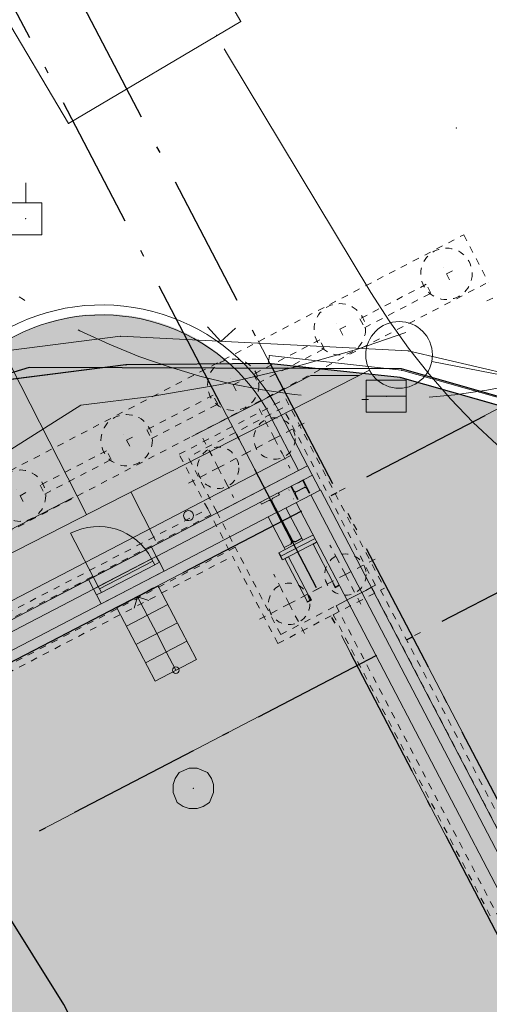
# Model space of a CAD drawing. Header units: metres. Extents: x -535942 to -530626, y -1087729 to -1086275.
# Tile 156 of 247: x -534240 to -534233, y -1086857 to -1086843. Entities that reach past the tile are written whole.
import ezdxf

# ---------------------------------------------------------------- set-up
doc = ezdxf.new("R2010")
doc.units = ezdxf.units.M
for name, pattern in [('A_CARA_07', [7, 5, -2]), ('A_CARA_15', [7.6, 5, -1.3, 0, -1.3]), ('A_CARA_16', [11.4, 6, -1.8, 0, -1.8, 0, -1.8]), ('B_CARA_02', [2, 1, -1]), ('B_CARA_03', [3, 2, -1]), ('Čerchovaná 20mm', [3000, 2000, -500, 0, -500]), ('Čerchovaná 3mm', [5, 3, -1, 0, -1])]:
    doc.linetypes.add(name, pattern=pattern)
for name, color, linetype in [('18', 7, 'Continuous'), ('2', 7, 'Continuous'), ('23', 7, 'Continuous'), ('6', 7, 'Continuous'), ('8', 7, 'Continuous'), ('_blok katastr', 7, 'Continuous'), ('_blok SS sítě', 7, 'Continuous'), ('_blok zaměření - nové', 7, 'Continuous'), ('_základy', 7, 'Continuous'), ('AG_srafy SS komunikace', 253, 'Continuous'), ('CA_ZÁKLADY PAŽENÍ', 10, 'A_CARA_07'), ('RP_kom_odvodnění', 160, 'Continuous')]:
    doc.layers.add(name, color=color, linetype=linetype)
for name, color, linetype, lineweight in [('AG budovy tence', 240, 'Continuous', 18), ('AG budovy tluste', 240, 'Continuous', 50), ('AG kanal destova', 24, 'G_POTR_626_PN', 35), ('AG_kanal destova', 24, 'G_POTR_626_PN', 35), ('AG_ochranne pasmo', 7, 'A_CARA_15', 15), ('CA_NEVHRA', 3, 'A_CARA_07', 9), ('CA_NEVHRA1', 3, 'Čerchovaná 3mm', 18), ('CA_NEVHRA1_červená', 10, 'A_CARA_16', 25), ('CA_OSY', 5, 'A_CARA_15', 18), ('CA_PAŽENÍ', 10, 'Continuous', 25), ('CA_POHHRA18', 8, 'Continuous', 18), ('CA_POHHRA25', 7, 'Continuous', 25), ('CA_REZY', 1, 'Continuous', 50), ('CA_ZAKLADY25', 7, 'Continuous', 18), ('HALA 1', 5, 'Continuous', 25), ('RP_kom_popis', 240, 'Continuous', 35), ('RP_kom_srafy_asfalt', 41, 'Continuous', 18), ('RP_komunikace', 240, 'Continuous', 35), ('Šipky nahoru', 250, 'Continuous', 9)]:
    doc.layers.add(name, color=color, linetype=linetype, lineweight=lineweight)
doc.layers.add('AG_Demolice', color=7, linetype='Continuous', lineweight=25, true_color=0xff8000)
doc.layers.add('AG_revizni oblacek', color=111, linetype='Continuous', plot=False)
doc.layers.add('BT_hranice_parcel', color=7, linetype='Continuous', true_color=0x007f00)
doc.linetypes.add('G_POTR_626_PN', pattern='A,0.5,-1,2,-6.5,[8,hpfmlin.shx,S=1,R=0,X=0,Y=0],-6.5,2,-1,0.5', length=20)

# ---------------------------------------------------------------- blocks, each defined once
blk = doc.blocks.new('_KATASTR')
at = {"layer": 'BT_hranice_parcel', "lineweight": -3}
for points in [[(-534198.96, -1086836), (-534210.92, -1086842.13), (-534222.39, -1086848.06), (-534226.92, -1086849.68), (-534229.45, -1086849.17), (-534234.16, -1086847.82), (-534239.74, -1086847.8), (-534244.99, -1086849.4), (-534260.32, -1086856.66), (-534281.87, -1086868.15), (-534295.05, -1086874.75), (-534338.12, -1086898.49), (-534383.25, -1086923.8)], [(-534257.53, -1086889.33), (-534257.83, -1086888.77), (-534250.15, -1086884.74), (-534250.45, -1086884.18), (-534246.73, -1086882.18), (-534247.15, -1086881.39), (-534236.52, -1086875.66), (-534237.06, -1086874.69), (-534238.81, -1086871.59), (-534233.36, -1086868.69), (-534239.22, -1086857.35), (-534241.57, -1086853.59), (-534252.7, -1086859.45), (-534252.44, -1086859.93), (-534267.73, -1086867.78)]]:
    blk.add_lwpolyline(points, dxfattribs=at)
blk = doc.blocks.new('ss plyn')
at = {"layer": 'AG_ochranne pasmo', "color": 251, "lineweight": 15}
blk.add_lwpolyline([(-534249.285, -1086787.44), (-534289.055, -1086791.72), (-534285.342, -1086826.227, 0.117293), (-534282.249, -1086834.951), (-534274.276, -1086847.275, 0.411208), (-534246.793, -1086853.314), (-534238.963, -1086848.362, 0.212797), (-534224.776, -1086840.364, 0.29676), (-534223.441, -1086818.586, 0.364694), (-534247.258, -1086807.321)], format="xyb", close=True, dxfattribs=at)
at = {"layer": 'AG_ochranne pasmo', "color": 251, "lineweight": 15, "ltscale": 0.7}
blk.add_arc((-534234.556, -1086838.279), 10, 212.5279, 32.5279, dxfattribs=at)
blk = doc.blocks.new('Z620')
at = {"color": 0, "lineweight": -2}
for p, q in [((-0.21, 0.24), (-0.06, 0.3)), ((-0.06, 0.3), (0.06, 0.3)), ((0.06, 0.3), (0.21, 0.24)), ((-0.3, 0.06), (-0.27, 0.15)), ((-0.27, 0.15), (-0.21, 0.24)), ((0.21, 0.24), (0.27, 0.15)), ((0.27, 0.15), (0.3, 0.06)), ((-0.3, -0.06), (-0.3, 0.06)), ((0.3, 0.06), (0.3, -0.06)), ((-0.24, -0.21), (-0.3, -0.06)), ((0.3, -0.06), (0.24, -0.21)), ((-0.15, -0.27), (-0.24, -0.21)), ((-0.06, -0.3), (-0.15, -0.27)), ((0.15, -0.27), (0.06, -0.3)), ((0.24, -0.21), (0.15, -0.27)), ((0.06, -0.3), (-0.06, -0.3))]:
    blk.add_line(p, q, dxfattribs=at)
blk = doc.blocks.new('Z38')
at = {"color": 0, "lineweight": -2}
for p, q in [((0.3, 0.24), (-0.3, 0.24)), ((-0.3, 0.24), (-0.3, -0.24)), ((0.3, -0.24), (0.3, 0.24)), ((-0.3, 0), (0.3, 0)), ((-0.3, -0.24), (0.3, -0.24))]:
    blk.add_line(p, q, dxfattribs=at)
blk = doc.blocks.new('Z10009')
at = {"color": 0, "lineweight": -2}
for p, q in [((0, 0.24), (0, 0.54)), ((-0.24, 0.24), (0.24, 0.24)), ((-0.24, -0.24), (-0.24, 0.24)), ((0.24, 0.24), (0.24, -0.24)), ((0.24, -0.24), (-0.24, -0.24))]:
    blk.add_line(p, q, dxfattribs=at)
blk = doc.blocks.new('Z212')
at = {"color": 0, "lineweight": -2}
for p, q in [((-0.21, 0.21), (0, 0)), ((0, 0), (0.21, 0.21))]:
    blk.add_line(p, q, dxfattribs=at)
blk = doc.blocks.new('Zaměření - zekan')
at = {"layer": 'AG_srafy SS komunikace', "transparency": 33554516}
h = blk.add_hatch(color=256, dxfattribs=at)
h.dxf.hatch_style = 1
h.paths.add_polyline_path([(-534240.26, -1086848.01), (-534242.39, -1086848.54), (-534243.974, -1086849.136), (-534248.67, -1086851.22), (-534254.11, -1086853.75), (-534260.09, -1086856.64), (-534264.42, -1086858.86), (-534270.39, -1086862.11), (-534275.64, -1086864.95), (-534281.45, -1086868.07), (-534281.659, -1086868.183), (-534285.72, -1086869.95), (-534292.582, -1086873.477), (-534300.99, -1086878.21), (-534304.7, -1086880.03), (-534311.17, -1086883.6), (-534311.21, -1086883.69), (-534319, -1086887.9), (-534326.28, -1086891.8), (-534333.68, -1086895.85), (-534341.033, -1086899.872), (-534342.39, -1086900.59), (-534348.52, -1086904), (-534357.39, -1086909.18), (-534363.51, -1086912.76), (-534368.15, -1086915.35), (-534368.58, -1086915.38), (-534371.67, -1086917.17), (-534371.6, -1086917.36), (-534374.61, -1086918.91), (-534375.85, -1086919.55), (-534383.298, -1086923.67), (-534387.62, -1086926.167), (-534390.99, -1086928.47), (-534395.26, -1086932.19), (-534398.39, -1086935.37), (-534401.04, -1086938.71), (-534403.34, -1086942.64), (-534405.25, -1086947.26), (-534406.47, -1086948.88), (-534407.31, -1086949.26), (-534408.77, -1086950.15), (-534411.9, -1086951.42), (-534412.44, -1086951.7), (-534411.572, -1086955.25), (-534406.31, -1086953.97), (-534406.43, -1086955.99), (-534406.92, -1086958.84), (-534407.82, -1086961.82), (-534408.73, -1086963.55), (-534410.13, -1086965.71), (-534411.33, -1086966.62), (-534411.44, -1086966.66), (-534412.09, -1086967.39), (-534412.79, -1086968.05), (-534413.62, -1086968.71), (-534414.49, -1086969.26), (-534416.26, -1086969.93), (-534415.54, -1086973.73), (-534414.56, -1086973.85), (-534413.62, -1086974.05), (-534405.67, -1086972.87), (-534403.64, -1086972.67), (-534402.63, -1086972.81), (-534401.62, -1086973.13), (-534400.5, -1086973.63), (-534397.57, -1086975.25), (-534395.92, -1086976.46), (-534395, -1086977.42), (-534392.36, -1086981.04), (-534391.77, -1086982.25), (-534391.1, -1086982), (-534390.78, -1086982.85), (-534391.39, -1086983.1), (-534390.58, -1086985.29), (-534390.25, -1086986.4), (-534390.1, -1086987.69), (-534390.06, -1086988.65), (-534390.2, -1086989.8), (-534390.5, -1086990.92), (-534391.16, -1086992.45), (-534391.4, -1086992.91), (-534381.94, -1086987.31), (-534382.24, -1086986.32), (-534382.32, -1086985.31), (-534382.16, -1086984.27), (-534381.82, -1086983.34), (-534381.32, -1086982.44), (-534380.71, -1086981.63), (-534379.98, -1086980.93), (-534379.21, -1086980.3), (-534378.39, -1086979.72), (-534377.467, -1086979.211), (-534373.711, -1086977.112), (-534372.583, -1086976.508), (-534371.89, -1086976.12), (-534371.16, -1086975.66), (-534367.03, -1086973.76), (-534365.62, -1086973.12), (-534362.45, -1086971.42), (-534362.565, -1086971.198), (-534357.153, -1086968.396), (-534349.974, -1086964.676), (-534344.031, -1086961.597), (-534335.38, -1086957.063), (-534329.65, -1086954.06), (-534329.53, -1086954.31), (-534329, -1086954.29), (-534328.53, -1086954.37), (-534328.09, -1086954.52), (-534327.64, -1086954.75), (-534327.21, -1086955.13), (-534326.4, -1086956.7), (-534323.4, -1086955.17), (-534324.27, -1086953.55), (-534324.32, -1086953.03), (-534324.26, -1086952.54), (-534324.13, -1086952.05), (-534323.82, -1086951.55), (-534323.49, -1086951.1), (-534311.67, -1086944.94), (-534305.34, -1086941.6), (-534300.39, -1086939.07), (-534294.798, -1086936.104), (-534294.97, -1086935.8), (-534290.77, -1086933.636), (-534286.14, -1086931.26), (-534286.02, -1086931.42), (-534285.95, -1086931.48), (-534281.89, -1086929.385), (-534271.3, -1086923.94), (-534268.39, -1086922.44), (-534266.57, -1086921.49), (-534263.17, -1086919.71), (-534259.895, -1086918.003), (-534258.72, -1086917.39), (-534257.63, -1086916.91), (-534256.65, -1086916.73), (-534255.56, -1086916.71), (-534254.93, -1086916.98), (-534253.92, -1086917.86), (-534252.78, -1086919.28), (-534251.69, -1086920.86), (-534249.08, -1086925.78), (-534247.53, -1086928.67), (-534240.07, -1086924.81), (-534241.74, -1086921.65), (-534244.189, -1086916.906), (-534244.46, -1086916.38), (-534245.17, -1086914.8), (-534245.34, -1086913.82), (-534245.4, -1086912.79), (-534245.16, -1086911.8), (-534244.75, -1086910.85), (-534244.21, -1086909.95), (-534243.65, -1086909.23), (-534242.81, -1086908.49), (-534241.96, -1086907.93), (-534238.92, -1086906.61), (-534233.75, -1086904.35), (-534231.72, -1086903.63), (-534231.12, -1086903.38), (-534222.86, -1086899.98), (-534221.64, -1086899.45), (-534215.26, -1086896.83), (-534209.18, -1086894.35), (-534207.62, -1086893.82), (-534206.23, -1086893.48), (-534204.6, -1086893.25), (-534203.26, -1086893.19), (-534201.71, -1086893.25), (-534200.38, -1086893.427), (-534199.2, -1086893.7), (-534197.72, -1086894.19), (-534196.37, -1086894.9), (-534195.14, -1086895.82), (-534194.07, -1086896.96), (-534193.35, -1086897.92), (-534192.6, -1086899.44), (-534189.28, -1086891.78), (-534190.21, -1086891.25), (-534190.71, -1086890.67), (-534191, -1086890.06), (-534191.12, -1086889.29), (-534191.03, -1086888.49), (-534190.77, -1086887.8), (-534190.37, -1086887.08), (-534189.77, -1086886.62), (-534189.02, -1086886.35), (-534188.25, -1086886.41), (-534187.49, -1086886.8), (-534187, -1086887.35), (-534186.63, -1086888.11), (-534186.43, -1086889.03), (-534186.44, -1086889.87), (-534176.56, -1086889.35), (-534177.65, -1086886.35), (-534179.05, -1086882.57), (-534179.03, -1086882.09), (-534178.78, -1086881.7), (-534177.003, -1086880.974), (-534171.47, -1086878.73), (-534168.599, -1086877.516), (-534164.678, -1086875.911), (-534163.53, -1086875.46), (-534162.56, -1086875.05), (-534161.21, -1086874.87), (-534158.44, -1086876.72), (-534157.24, -1086876.86), (-534152.2, -1086873.32), (-534150.4, -1086872.02), (-534148.76, -1086870.34), (-534147.72, -1086869.64), (-534147.78, -1086868.94), (-534147.38, -1086868.62), (-534145.94, -1086867.86), (-534144.5, -1086867.1), (-534142.98, -1086868.83), (-534139.47, -1086866.78), (-534139.23, -1086867.11), (-534139.46, -1086867.68), (-534138.99, -1086868.33), (-534117.868, -1086863.128), (-534113.56, -1086852.87), (-534114.37, -1086851.52), (-534114.78, -1086850.57), (-534115.01, -1086849.57), (-534115.14, -1086848.49), (-534115.1, -1086846.51), (-534114.61, -1086844.2), (-534114.35, -1086844.04), (-534113.74, -1086841.96), (-534113.25, -1086840.97), (-534112.53, -1086839.04), (-534112.01, -1086837.76), (-534111.58, -1086837.05), (-534111.22, -1086836.67), (-534110.4, -1086836), (-534109.57, -1086835.59), (-534107.574, -1086834.453), (-534105.261, -1086833.135), (-534102.914, -1086831.772), (-534099.15, -1086829.58), (-534093.838, -1086826.49), (-534089.789, -1086824.133), (-534088.77, -1086823.54), (-534084.12, -1086821.01), (-534085.871, -1086817.863), (-534090.54, -1086820.46), (-534093.59, -1086822.14), (-534094.49, -1086822.57), (-534095.48, -1086822.88), (-534096.44, -1086822.95), (-534097.57, -1086822.86), (-534098.46, -1086822.57), (-534101.43, -1086820.53), (-534103.51, -1086818.2), (-534105.97, -1086814.25), (-534107.99, -1086810.23), (-534109.55, -1086807.26), (-534111.07, -1086804.41), (-534111.9, -1086802.88), (-534116.5, -1086794.06), (-534117.17, -1086792.06), (-534117.42, -1086790.69), (-534117.39, -1086789.25), (-534117.19, -1086787.5), (-534116.66, -1086785.76), (-534115.86, -1086784.28), (-534114.92, -1086782.83), (-534113.95, -1086781.82), (-534112.79, -1086780.91), (-534108.66, -1086778.44), (-534110.505, -1086775.354), (-534114.85, -1086777.87), (-534116.37, -1086778.45), (-534117.72, -1086778.78), (-534118.78, -1086778.9), (-534119.79, -1086778.87), (-534120.72, -1086778.71), (-534122.33, -1086778.24), (-534123.61, -1086777.53), (-534124.14, -1086776.51), (-534124.5, -1086775.53), (-534124.78, -1086773.93), (-534124.92, -1086772.42), (-534124.95, -1086770.88), (-534124.84, -1086769.37), (-534124.65, -1086767.87), (-534124.34, -1086766.41), (-534123.95, -1086764.94), (-534123.48, -1086763.55), (-534122.531, -1086761.319), (-534122.48, -1086761.2), (-534121.67, -1086759.91), (-534120.71, -1086758.7), (-534119.94, -1086758), (-534115.095, -1086754.803), (-534112.489, -1086753.118), (-534108.92, -1086750.81), (-534112.62, -1086746.13), (-534115.807, -1086748.182), (-534119.268, -1086750.409), (-534123.55, -1086753.29), (-534125.75, -1086754.94), (-534127.24, -1086756.26), (-534128.21, -1086757.38), (-534129.07, -1086758.68), (-534129.99, -1086760.43), (-534130.79, -1086762.3), (-534131.77, -1086765.256), (-534132.17, -1086766.67), (-534132.754, -1086769.154), (-534133.08, -1086770.92), (-534132.94, -1086773.13), (-534131.84, -1086777.78), (-534132.14, -1086777.97), (-534130.89, -1086781.58), (-534129.44, -1086783.59), (-534126.631, -1086788.645), (-534124.24, -1086793.34), (-534123.65, -1086795.82), (-534123.48, -1086797.42), (-534123.973, -1086799.534), (-534124.97, -1086801.52), (-534126.17, -1086803.45), (-534127.54, -1086804.78), (-534127.92, -1086804.75), (-534132.58, -1086807.28), (-534139.56, -1086810.01), (-534146.11, -1086812.58), (-534152.72, -1086815.14), (-534159.36, -1086817.74), (-534166.12, -1086820.4), (-534174.33, -1086823.85), (-534182.75, -1086826.87), (-534190.84, -1086831.94), (-534200.46, -1086836.84), (-534206.25, -1086839.79), (-534206.69, -1086840.05), (-534208.746, -1086841.112), (-534210.685, -1086842.126), (-534215.801, -1086844.801), (-534222.31, -1086848.04), (-534225.67, -1086849.34), (-534227.09, -1086849.34), (-534228.34, -1086849.44), (-534229.373, -1086849.268), (-534230.35, -1086849.04), (-534234.18, -1086847.95), (-534236.16, -1086847.74), (-534238.29, -1086847.76)])
h.paths.add_polyline_path([(-534391.83, -1086964.99), (-534388.99, -1086967.75), (-534389.32, -1086968.65), (-534389.03, -1086969.71), (-534388.91, -1086968.78), (-534388.57, -1086967.76), (-534388.06, -1086966.84), (-534386.87, -1086965.26), (-534384.26, -1086962.14), (-534380.15, -1086957.28), (-534377.72, -1086954.43), (-534375.258, -1086953.139), (-534377.42, -1086949), (-534378.23, -1086949.37), (-534378.17, -1086949.49), (-534379.06, -1086949.91), (-534380.6, -1086951.93), (-534380.7, -1086951.86), (-534381.58, -1086953.7), (-534381.483, -1086953.784), (-534383.82, -1086956.48), (-534386.678, -1086959.782), (-534387.92, -1086961.27), (-534389.99, -1086963.67), (-534390.75, -1086964.34), (-534391.55, -1086964.89)], flags=16)
at = {"layer": '18', "color": 252, "lineweight": 15}
for p in [(-534236.57, -1086842.61), (-534236.93, -1086842.82), (-534237.83, -1086843.36), (-534239.15, -1086844.14), (-534233.34, -1086844.21), (-534239.79, -1086845.57), (-534238.37, -1086847.33), (-534236.14, -1086847.62), (-534234.06, -1086847.55), (-534238.29, -1086847.76), (-534236.16, -1086847.74), (-534234.18, -1086847.95), (-534234.16, -1086847.84), (-534234.39, -1086848.23), (-534238.13, -1086851.28), (-534237.28, -1086854.11)]:
    blk.add_point(p, dxfattribs=at)
at = {"layer": '2', "color": 251, "lineweight": 15}
for p, q in [((-534236.57, -1086842.61), (-534237.57, -1086840.89)), ((-534240.18, -1086842.41), (-534239.15, -1086844.14)), ((-534239.15, -1086844.14), (-534236.57, -1086842.61)), ((-534236.16, -1086847.74), (-534236.14, -1086847.62)), ((-534236.14, -1086847.62), (-534234.16, -1086847.84)), ((-534240.26, -1086848.01), (-534238.29, -1086847.76)), ((-534238.29, -1086847.76), (-534236.16, -1086847.74)), ((-534234.18, -1086847.95), (-534236.16, -1086847.74)), ((-534234.18, -1086847.95), (-534230.35, -1086849.04)), ((-534230.31, -1086848.93), (-534234.16, -1086847.84))]:
    blk.add_line(p, q, dxfattribs=at)
at = {"layer": '23', "color": 252, "lineweight": 15}
for p, q in [((-534242.62, -1086847.87), (-534238.37, -1086847.33)), ((-534238.37, -1086847.33), (-534234.06, -1086847.55)), ((-534234.06, -1086847.55), (-534227.83, -1086849))]:
    blk.add_line(p, q, dxfattribs=at)
at = {"layer": 'AG_revizni oblacek'}
blk.add_lwpolyline([(-534210.685, -1086842.126), (-534215.801, -1086844.801), (-534222.31, -1086848.04), (-534225.67, -1086849.34), (-534227.09, -1086849.34), (-534228.34, -1086849.44), (-534229.373, -1086849.268), (-534230.35, -1086849.04), (-534234.18, -1086847.95), (-534236.16, -1086847.74), (-534238.29, -1086847.76), (-534240.26, -1086848.01), (-534242.39, -1086848.54), (-534243.974, -1086849.136), (-534248.67, -1086851.22), (-534254.11, -1086853.75), (-534260.09, -1086856.64), (-534264.42, -1086858.86), (-534270.39, -1086862.11), (-534275.64, -1086864.95), (-534281.45, -1086868.07), (-534281.659, -1086868.183), (-534285.72, -1086869.95), (-534292.582, -1086873.477)], dxfattribs=at)
at = {"layer": '23', "color": 252, "lineweight": 15, "rotation": 357}
blk.add_blockref('Z212', (-534236.87, -1086847.41), dxfattribs=at)
at = {"layer": '6', "color": 252, "lineweight": 15}
blk.add_blockref('Z10009', (-534239.79, -1086845.57), dxfattribs=at)
at = {"layer": '8', "color": 252, "lineweight": 15}
for name, p in [('Z38', (-534234.39, -1086848.23)), ('Z620', (-534237.28, -1086854.11))]:
    blk.add_blockref(name, p, dxfattribs=at)
blk = doc.blocks.new('půdorys nový')
at = {"color": 251, "lineweight": 15}
for p, q in [((198.047, 62.106), (197.747, 62.106)), ((197.747, 62.106), (197.747, 62.073)), ((197.747, 62.073), (197.858, 62.073)), ((197.888, 62.043), (197.888, 61.369)), ((197.906, 61.369), (197.906, 62.043)), ((197.936, 62.073), (198.047, 62.073)), ((198.047, 62.073), (198.047, 62.106)), ((198.212, 62.071), (198.207, 62.071)), ((198.268, 62.106), (198.257, 62.106)), ((198.257, 62.106), (198.257, 61.886)), ((198.268, 62.018), (198.268, 62.106)), ((198.456, 62.106), (198.376, 62.106)), ((198.376, 62.106), (198.376, 62.1)), ((198.376, 62.1), (198.456, 62.1)), ((198.467, 62.106), (198.456, 62.106)), ((198.456, 62.106), (198.456, 62.018)), ((198.456, 62.1), (198.456, 62.106)), ((198.467, 61.886), (198.467, 62.106)), ((198.207, 61.921), (198.212, 61.921)), ((198.257, 61.886), (198.268, 61.886)), ((198.268, 61.886), (198.268, 61.975)), ((198.438, 62), (198.286, 62)), ((198.286, 61.993), (198.438, 61.993)), ((198.456, 61.975), (198.456, 61.886)), ((198.456, 61.886), (198.467, 61.886)), ((197.748, 61.34), (197.748, 61.856)), ((198.046, 61.856), (198.046, 61.34)), ((197.636, 61.302), (197.64, 61.302)), ((197.636, 61.302), (197.636, 61.19)), ((197.64, 61.306), (197.64, 61.246)), ((197.747, 61.306), (197.64, 61.306)), ((197.858, 61.339), (197.747, 61.339)), ((197.747, 61.339), (197.747, 61.306)), ((197.747, 61.306), (198.047, 61.306)), ((197.858, 61.34), (197.748, 61.34)), ((197.888, 61.37), (197.858, 61.34)), ((197.936, 61.34), (197.906, 61.37)), ((198.046, 61.34), (197.936, 61.34)), ((198.047, 61.339), (197.936, 61.339)), ((198.047, 61.306), (198.047, 61.339)), ((198.212, 61.306), (198.047, 61.306)), ((197.636, 61.19), (197.64, 61.19)), ((198.212, 61.246), (197.64, 61.246)), ((197.64, 61.246), (198.212, 61.246)), ((197.64, 61.246), (197.64, 61.186)), ((197.64, 61.186), (198.212, 61.186)), ((197.74, 61.186), (197.68, 61.186)), ((197.68, 61.186), (197.68, 60.458)), ((197.74, 61.186), (197.74, 60.517)), ((198.154, 60.517), (198.154, 61.186)), ((198.212, 61.186), (198.154, 61.186)), ((197.677, 60.454), (197.677, 60.451)), ((197.677, 60.451), (197.747, 60.451)), ((197.731, 60.458), (197.681, 60.458)), ((197.74, 60.468), (197.73, 60.458)), ((197.74, 60.517), (197.74, 60.467)), ((197.747, 60.521), (197.744, 60.521)), ((197.747, 60.451), (197.747, 60.521)), ((198.149, 60.521), (198.147, 60.521)), ((198.147, 60.521), (198.147, 60.451)), ((198.147, 60.451), (198.217, 60.451)), ((198.154, 60.467), (198.154, 60.517)), ((198.164, 60.458), (198.154, 60.468)), ((198.212, 60.458), (198.163, 60.458)), ((198.217, 60.451), (198.217, 60.454))]:
    blk.add_line(p, q, dxfattribs=at)
for centre, radius, start, end in [((197.858, 62.043), 0.03, 0, 90), ((197.936, 62.043), 0.03, 90, 180), ((198.286, 62.018), 0.018, 180, 270), ((198.438, 62.018), 0.018, 270, 0), ((198.286, 61.975), 0.018, 90, 180), ((198.438, 61.975), 0.018, 0, 90), ((197.858, 61.369), 0.03, 270, 0), ((197.936, 61.369), 0.03, 180, 270), ((197.681, 60.454), 0.0045, 90, 180), ((197.731, 60.467), 0.009, 270, 0), ((197.744, 60.517), 0.0045, 90, 180), ((198.149, 60.517), 0.0045, 0, 90), ((198.163, 60.467), 0.009, 180, 270), ((198.212, 60.454), 0.0045, 0, 90)]:
    blk.add_arc(centre, radius, start, end, dxfattribs=at)
at = {"layer": 'CA_NEVHRA1', "color": 251, "lineweight": 15}
for p, q in [((194.927, 62.106), (195.987, 62.106)), ((194.982, 61.856), (195.932, 61.856))]:
    blk.add_line(p, q, dxfattribs=at)
at = {"layer": 'CA_OSY', "color": 251, "lineweight": 15}
for p, q in [((197.896, 16.271), (197.897, 64.266)), ((198.834, 16.271), (198.832, 64.266)), ((23.167, 61.706), (318.349, 61.706)), ((23.167, 59.266), (318.349, 59.266))]:
    blk.add_line(p, q, dxfattribs=at)
at = {"layer": 'CA_POHHRA18', "color": 251, "lineweight": 15}
for p, q in [((195.007, 62.106), (195.007, 63.006)), ((195.007, 62.006), (195.907, 62.006))]:
    blk.add_line(p, q, dxfattribs=at)
blk.add_arc((195.007, 62.106), 0.9, 0, 90, dxfattribs=at)
at = {"layer": 'CA_POHHRA25', "color": 251, "lineweight": 15}
for p, q in [((194.927, 62.266), (195.987, 62.266)), ((194.927, 62.105), (192.007, 62.105)), ((194.927, 62.006), (194.927, 62.106)), ((194.927, 62.106), (195.007, 62.106)), ((195.007, 62.066), (195.007, 62.106)), ((195.007, 62.106), (195.907, 62.106)), ((195.007, 62.106), (195.007, 62.006)), ((195.907, 62.066), (195.007, 62.066)), ((195.907, 62.106), (195.907, 62.066)), ((195.907, 62.006), (195.907, 62.106)), ((195.907, 62.106), (195.987, 62.106)), ((195.987, 62.106), (195.987, 62.006)), ((197.747, 62.105), (195.987, 62.105)), ((198.622, 62.105), (198.047, 62.105)), ((195.007, 62.006), (194.927, 62.006)), ((195.987, 62.006), (195.907, 62.006)), ((195.987, 61.856), (194.927, 61.856)), ((198.467, 53.966), (198.467, 61.855)), ((195.107, 60.457), (195.107, 61.697)), ((195.107, 61.697), (195.806, 61.697)), ((195.806, 60.457), (195.806, 61.697)), ((195.107, 61.387), (195.806, 61.387)), ((195.107, 61.387), (195.806, 61.387)), ((195.107, 61.077), (195.806, 61.077)), ((195.107, 61.077), (195.806, 61.077)), ((195.107, 60.767), (195.806, 60.767)), ((195.107, 60.767), (195.806, 60.767)), ((195.107, 60.457), (195.806, 60.457)), ((195.107, 60.457), (195.806, 60.457))]:
    blk.add_line(p, q, dxfattribs=at)
at = {"layer": 'CA_REZY', "color": 251, "lineweight": 15}
for p, q in [((194.927, 62.265), (193.517, 62.265)), ((194.927, 62.106), (194.927, 62.266)), ((195.987, 62.266), (195.987, 62.106)), ((197.147, 62.265), (195.987, 62.265)), ((194.927, 61.856), (194.927, 62.006)), ((195.987, 62.006), (195.987, 61.856)), ((185.906, 61.855), (194.927, 61.855)), ((195.987, 61.855), (197.888, 61.855)), ((198.217, 61.855), (198.217, 53.716)), ((198.627, 54.126), (198.627, 61.855))]:
    blk.add_line(p, q, dxfattribs=at)
for points in [[(198.627, 61.855), (198.627, 61.855), (198.622, 61.855), (198.622, 62.265), (197.147, 62.265)], [(197.906, 61.855), (198.622, 61.855)]]:
    blk.add_lwpolyline(points, dxfattribs=at)
for start, end in [(0, 180), (180, 270), (270, 0)]:
    blk.add_arc((196.697, 62.426), 0.075, start, end, dxfattribs=at)
at = {"layer": 'Šipky nahoru', "color": 251, "lineweight": 15}
for p, q in [((195.457, 61.697), (195.332, 61.572)), ((195.457, 61.387), (195.457, 61.697)), ((195.457, 61.697), (195.582, 61.572)), ((195.457, 61.077), (195.457, 61.387)), ((195.457, 60.767), (195.457, 61.077)), ((195.457, 60.457), (195.457, 60.767))]:
    blk.add_line(p, q, dxfattribs=at)
blk.add_circle((195.457, 60.457), 0.05, dxfattribs=at)
blk = doc.blocks.new('A$Cfe14903b')
at = {"layer": 'CA_OSY', "color": 0, "ltscale": 0.25}
for p, q in [((100, 0), (-100, 0)), ((0, -100), (0, 100))]:
    blk.add_line(p, q, dxfattribs=at)
at = {"layer": 'CA_ZÁKLADY PAŽENÍ', "color": 0, "lineweight": -2, "ltscale": 0.5}
blk.add_circle((0, 0), 385, dxfattribs=at)
blk = doc.blocks.new('A$Ca459e306')
at = {"layer": 'CA_NEVHRA1_červená', "color": 251, "linetype": 'B_CARA_03', "lineweight": 13, "ltscale": 0.7}
for p, q in [((74031, 4990), (173490, 4990)), ((173490, 4990), (173490, 4190)), ((73949, 4190), (173490, 4190))]:
    blk.add_line(p, q, dxfattribs=at)
at = {"layer": 'CA_ZÁKLADY PAŽENÍ', "color": 251, "linetype": 'B_CARA_03', "lineweight": 13, "ltscale": 0.5}
for points in [[(166130, 4590), (166130, 4440), (167250, 4440), (167250, 4590)], [(167930, 4590), (167930, 4440), (169050, 4440), (169050, 4590)], [(169730, 4590), (169730, 4440), (170850, 4440), (170850, 4590)], [(171530, 4590), (171530, 4440), (172650, 4440), (172650, 4590)]]:
    blk.add_lwpolyline(points, close=True, dxfattribs=at)
at = {"layer": 'CA_PAŽENÍ', "color": 251, "lineweight": 13}
for p in [(165790, 4590), (167590, 4590), (169390, 4590), (171190, 4590), (172990, 4590)]:
    blk.add_blockref('A$Cfe14903b', p, dxfattribs=at)
blk = doc.blocks.new('přeložka náhon')
at = {"layer": 'AG kanal destova', "color": 251, "lineweight": 13, "ltscale": 0.7}
for points in [[(-534233.707, -1086847.707), (-534222.198, -1086849.949)], [(-534270.463, -1086866.16), (-534234.643, -1086847.839)], [(-534237.844, -1086850.392), (-534238.216, -1086849.666)]]:
    blk.add_lwpolyline(points, dxfattribs=at)
at = {"layer": 'AG kanal destova', "color": 251, "linetype": 'Continuous', "lineweight": 13, "ltscale": 0.7}
blk.add_circle((-534234.198, -1086847.611), 0.5, dxfattribs=at)
at = {"layer": 'RP_kom_odvodnění', "color": 251, "linetype": 'B_CARA_02', "lineweight": 13, "ltscale": 2}
blk.add_lwpolyline([(-534234.802, -1086847.92), (-534235.522, -1086847.919), (-534270.247, -1086865.794), (-534280.316, -1086871.072), (-534283.332, -1086872.627), (-534283.857, -1086872.912), (-534285.145, -1086873.58), (-534312.239, -1086887.616), (-534315.185, -1086889.132), (-534321.855, -1086892.71), (-534326.603, -1086895.031), (-534330.006, -1086896.796), (-534355.003, -1086910.03), (-534383.949, -1086927.962), (-534385.847, -1086929.193)], dxfattribs=at)
blk = doc.blocks.new('pilota 600 mm - D_620mm-1424623-ZÁKLADY HALY _ DPS')
at = {"layer": 'CA_NEVHRA', "color": 0, "lineweight": -2}
for p, q in [((0, 0), (0, 500)), ((0, 0), (-500, 0)), ((0, 0), (0, -250)), ((0, 0), (500, 0)), ((0, -250), (0, -500))]:
    blk.add_line(p, q, dxfattribs=at)
blk = doc.blocks.new('A$Cf8a33a96')
at = {"layer": 'AG_revizni oblacek', "linetype": 'Čerchovaná 20mm'}
for p, q in [((169090, -9246), (169090, 67435)), ((170025, -7976), (170025, 67435)), ((-6174, 41480), (290263, 41480)), ((-6174, 39040), (290263, 39040))]:
    blk.add_line(p, q, dxfattribs=at)
at = {"layer": 'CA_NEVHRA', "color": 252, "lineweight": 13}
for p, q in [((169565, 42630), (169565, 43130)), ((169565, 42630), (169065, 42630)), ((169565, 42630), (169565, 42380)), ((169565, 42630), (170065, 42630)), ((169565, 42380), (169565, 42130)), ((168615, 40580), (168615, 40830)), ((168615, 40330), (168615, 40580)), ((168615, 40330), (168115, 40330)), ((168615, 40330), (169115, 40330)), ((168615, 40330), (168615, 39830))]:
    blk.add_line(p, q, dxfattribs=at)
for centre in [(168615, 42630), (169565, 42630), (168615, 40330), (169565, 40330)]:
    blk.add_circle(centre, 310, dxfattribs=at)
at = {"layer": 'CA_POHHRA25', "color": 252, "linetype": 'B_CARA_03', "lineweight": 13}
for p, q in [((163590, 42155), (168190, 42155)), ((168190, 42155), (168190, 41355)), ((163490, 42055), (168290, 42055)), ((168290, 42055), (168290, 41455)), ((168290, 41455), (163490, 41455)), ((163590, 41355), (168190, 41355)), ((169125, 39880), (169925, 39880)), ((169125, 34790), (169125, 39880)), ((169225, 39980), (169825, 39980)), ((169225, 39980), (169225, 34690)), ((169825, 39980), (169825, 34690)), ((169925, 34790), (169925, 39880))]:
    blk.add_line(p, q, dxfattribs=at)
at = {"layer": 'CA_ZAKLADY25', "color": 252, "linetype": 'B_CARA_03', "lineweight": 13}
for p, q in [((168190, 42155), (168190, 43080)), ((168190, 43080), (169990, 43080)), ((169890, 42980), (168290, 42980)), ((168290, 42055), (168290, 42980)), ((169890, 39980), (169890, 42980)), ((169990, 43080), (169990, 39880)), ((168190, 42155), (168190, 41355)), ((168290, 42055), (168290, 41455)), ((168190, 39880), (168190, 41355)), ((168290, 39980), (168290, 41455)), ((168190, 39880), (169125, 39880)), ((168290, 39980), (169225, 39980)), ((169125, 39880), (169925, 39880)), ((169825, 39980), (169225, 39980)), ((169825, 39980), (169890, 39980)), ((169925, 39880), (169990, 39880))]:
    blk.add_line(p, q, dxfattribs=at)
at = {"layer": 'CA_NEVHRA', "color": 252, "lineweight": 13}
blk.add_blockref('pilota 600 mm - D_620mm-1424623-ZÁKLADY HALY _ DPS', (168615, 42630), dxfattribs=at)
at = {"layer": 'CA_NEVHRA', "color": 252, "lineweight": 13, "rotation": 180}
blk.add_blockref('pilota 600 mm - D_620mm-1424623-ZÁKLADY HALY _ DPS', (169565, 40330), dxfattribs=at)
blk = doc.blocks.new('komunikace')
at = {"layer": 'RP_kom_srafy_asfalt', "lineweight": 13, "transparency": 33554577}
h = blk.add_hatch(color=256, dxfattribs=at)
h.dxf.hatch_style = 1
edge = h.paths.add_edge_path()
edge.add_line((-534391.937, -1086929.295), (-534389.687, -1086931.878))
edge.add_line((-534389.687, -1086931.878), (-534388.29, -1086930.76))
edge.add_line((-534388.29, -1086930.76), (-534385.13, -1086928.64))
edge.add_line((-534385.13, -1086928.64), (-534380.465, -1086925.924))
edge.add_line((-534380.465, -1086925.924), (-534371.331, -1086920.606))
edge.add_line((-534371.331, -1086920.606), (-534356.629, -1086912.045))
edge.add_line((-534356.629, -1086912.045), (-534235.818, -1086849.121))
edge.add_line((-534235.818, -1086849.121), (-534236.137, -1086848.507))
edge.add_arc((-534238.629, -1086849.805), 2.809, 27.5134, 118.3493)
edge.add_line((-534239.962, -1086847.333), (-534240.406, -1086847.564))
edge.add_line((-534240.406, -1086847.564), (-534247.261, -1086851.134))
edge.add_line((-534247.261, -1086851.134), (-534253.51, -1086849.957))
edge.add_arc((-534254.436, -1086854.871), 5, 79.3354, 117.5116)
edge.add_line((-534256.745, -1086850.436), (-534272.903, -1086858.852))
edge.add_arc((-534270.593, -1086863.286), 5, 117.5116, 142.4783)
edge.add_line((-534274.559, -1086860.241), (-534281.099, -1086868.758))
edge.add_line((-534281.099, -1086868.758), (-534358.245, -1086908.941))
edge.add_line((-534358.245, -1086908.941), (-534374.554, -1086918.881))
edge.add_line((-534374.554, -1086918.881), (-534374.61, -1086918.91))
edge.add_line((-534374.61, -1086918.91), (-534375.85, -1086919.55))
edge.add_line((-534375.85, -1086919.55), (-534391.416, -1086928.612))
edge.add_line((-534391.416, -1086928.612), (-534391.937, -1086929.295))
at = {"layer": 'AG_kanal destova', "lineweight": 13, "ltscale": 0.7}
blk.add_lwpolyline([(-534240.29, -1086847.244), (-534238.878, -1086850.005)], dxfattribs=at)
at = {"layer": 'RP_komunikace', "lineweight": 13}
for points in [[(-534235.569, -1086849.273), (-534235.985, -1086848.475, 0.414214), (-534240.032, -1086847.2), (-534247.284, -1086850.977)], [(-534235.703, -1086849.343), (-534236.118, -1086848.544, 0.414214), (-534239.962, -1086847.333), (-534247.261, -1086851.134)]]:
    blk.add_lwpolyline(points, format="xyb", dxfattribs=at)
for points in [[(-534356.629, -1086912.045), (-534300.186, -1086882.646), (-534262.936, -1086863.244), (-534235.818, -1086849.121)], [(-534356.513, -1086912.267), (-534300.071, -1086882.868), (-534262.821, -1086863.466), (-534235.569, -1086849.273)]]:
    blk.add_lwpolyline(points, dxfattribs=at)

msp = doc.modelspace()

# ---------------------------------------------------------------- hatches: boundary and pattern name
at = {"layer": 'AG_Demolice', "lineweight": -3}
h = msp.add_hatch(dxfattribs=at)
h.set_pattern_fill('ANSI31', color=253, scale=0.3)
h.set_pattern_definition([(72.51345, (0, 0), (-0.9084826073, 0.28620901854), [])])
edge = h.paths.add_edge_path()
edge.add_line((-534348.841, -1086934.302), (-534347.968, -1086936.438))
edge.add_line((-534347.968, -1086936.438), (-534319.478, -1086924.592))
edge.add_line((-534319.478, -1086924.592), (-534274.751, -1086905.167))
edge.add_line((-534274.751, -1086905.167), (-534233.125, -1086875.625))
edge.add_line((-534233.125, -1086875.625), (-534152.599, -1086830.989))
edge.add_line((-534152.599, -1086830.989), (-534105.758, -1086810.767))
edge.add_line((-534105.758, -1086810.767), (-534106.669, -1086808.657))
edge.add_line((-534106.669, -1086808.657), (-534153.614, -1086828.924))
edge.add_line((-534153.614, -1086828.924), (-534203.732, -1086856.704))
edge.add_line((-534203.732, -1086856.704), (-534235.331, -1086874.349))
edge.add_line((-534235.331, -1086874.349), (-534275.887, -1086903.154))
edge.add_line((-534275.887, -1086903.154), (-534320.377, -1086922.476))
edge.add_line((-534320.377, -1086922.476), (-534348.838, -1086934.311))
at = {"layer": 'HALA 1', "linetype": 'Continuous', "true_color": 0xed1f24, "transparency": 33554687}
h = msp.add_hatch(color=240, dxfattribs=at)
h.set_gradient(color2=(0, 0, 0), one_color=1)
h.paths.add_polyline_path([(-534233.173, -1086849.613), (-534233.186, -1086849.62), (-534233.159, -1086849.606)], flags=0)

# ---------------------------------------------------------------- linework, layer by layer
at = {"layer": 'AG_ochranne pasmo', "color": 251, "lineweight": 13}
msp.add_lwpolyline([(-534226.939, -1086825.677), (-534233.539, -1086829.498, 0.409128), (-534236.769, -1086843.106), (-534234.621, -1086846.674, 0.408121), (-534221.091, -1086850.162), (-534214.891, -1086846.602, 0.414814), (-534211.208, -1086832.933), (-534213.28, -1086829.342, 0.414214)], format="xyb", close=True, dxfattribs=at)

# ---------------------------------------------------------------- block references
at = {"layer": '_blok katastr', "lineweight": -3}
msp.add_blockref('_KATASTR', (0, 0), dxfattribs=at)
at = {"layer": '_blok SS sítě'}
msp.add_blockref('ss plyn', (0, 0), dxfattribs=at)
at = {"layer": '_blok zaměření - nové', "linetype": 'ByBlock'}
msp.add_blockref('Zaměření - zekan', (0, 0), dxfattribs=at)
at = {"layer": '_základy', "xscale": 0.001, "yscale": 0.001, "zscale": 0.001, "rotation": 27.51344999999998}
msp.add_blockref('A$Cf8a33a96', (-534366.759, -1086965.005), dxfattribs=at)
at = {"layer": 'AG budovy tence', "rotation": 27.51344999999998}
msp.add_blockref('půdorys nový', (-534382.965, -1086996.251), dxfattribs=at)
at = {"layer": 'AG budovy tence', "xscale": 0.001, "yscale": 0.001, "zscale": 0.001, "rotation": 27.51344999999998}
msp.add_blockref('A$Ca459e306', (-534384.794, -1086930.38), dxfattribs=at)
at = {"layer": 'AG budovy tluste'}
msp.add_blockref('přeložka náhon', (0, 0), dxfattribs=at)
at = {"layer": 'RP_kom_popis'}
msp.add_blockref('komunikace', (0, 0), dxfattribs=at)

doc.saveas('drawing.dxf')
